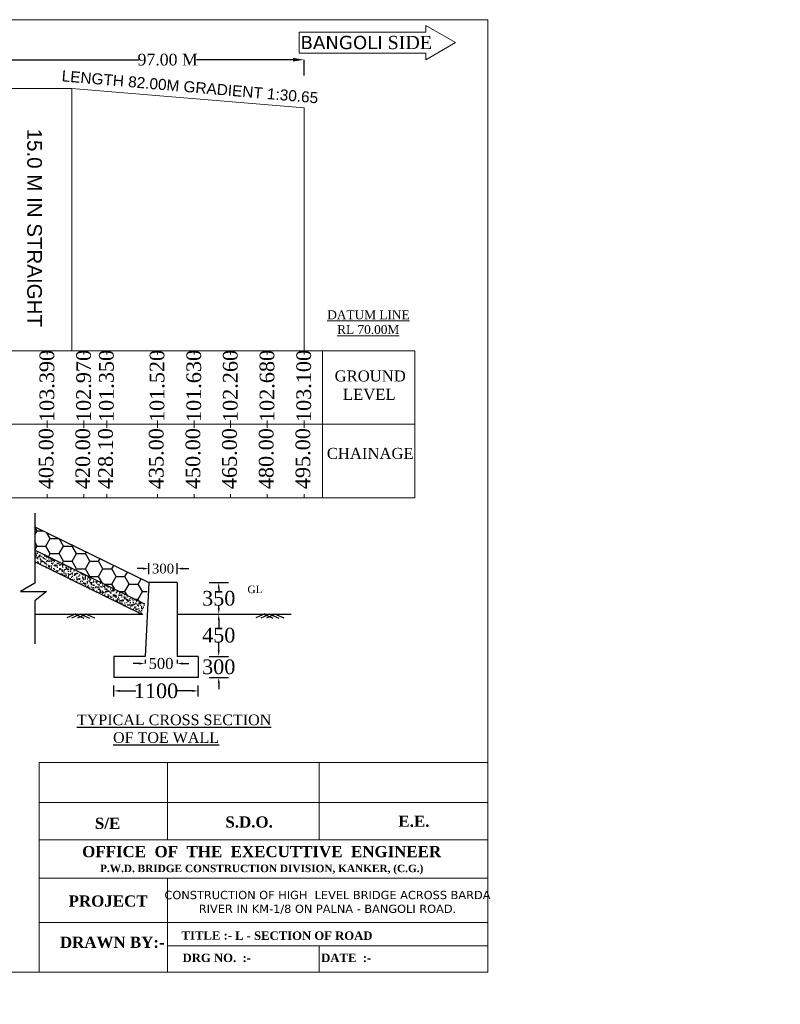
# Model space of a CAD drawing. Header units: millimetres. Extents: x 103078 to 43837761, y -12669217 to 12462298.
# Tile 3 of 5: x 30254704 to 30358309, y -210950 to -76898. Entities that reach past the tile are written whole.
import ezdxf

# ---------------------------------------------------------------- set-up
doc = ezdxf.new("R2010")
doc.units = ezdxf.units.MM
doc.header["$LTSCALE"] = 60
doc.header["$MEASUREMENT"] = 0
doc.linetypes.add('ACAD_ISO03W100', pattern=[30, 12, -18])
doc.layers.add('PDF_H.F.L.', color=7, linetype='ACAD_ISO03W100')
doc.layers.add('PDF_TEXT', color=7, linetype='Continuous')
doc.styles.add('Annotative', font='arial.ttf')
doc.styles.add('PDF Arial Bold', font='times.ttf')
doc.styles.add('style1', font='txt.shx', dxfattribs={"height": 1})
doc.dimstyles.get("Standard").update_dxf_attribs({"dimtxt": 400, "dimasz": 215, "dimexe": 0.18, "dimexo": 0.0625, "dimgap": 0.09, "dimtad": 0, "dimtih": 1, "dimtoh": 1, "dimdec": 0, "dimzin": 4, "dimdsep": 46, "dimtxsty": 'Standard', "dimblk": 'OPEN90', "dimcen": 0, "dimadec": 0, "dimazin": 1, "dimtfac": 1, "dimtdec": 0, "dimtix": 1, "dimtofl": 0, "dimtmove": 0, "dimatfit": 3, "dimldrblk": 'OPEN30', "dimfxl": 1, "dimtolj": 1, "dimtzin": 0, "dimarcsym": 0})

# ---------------------------------------------------------------- blocks, each defined once
blk = doc.blocks.new('*D6559')
at = {"color": 0, "linetype": 'Continuous', "lineweight": -2, "transparency": 16777216}
for p, q in [((30271515, -151632), (30270715, -151632)), ((30272315, -151632), (30272315, -151632)), ((30276140, -151632), (30276140, -151632)), ((30276940, -151632), (30277740, -151632))]:
    blk.add_line(p, q, dxfattribs=at)
at = {"color": 0, "linetype": 'Continuous', "lineweight": 9, "transparency": 16777216}
for points in [[(30271515, -151499), (30271515, -151766), (30272315, -151632)], [(30276940, -151499), (30276940, -151766), (30276140, -151632)]]:
    blk.add_solid(points, dxfattribs=at)
at = {"layer": 'Defpoints', "color": 0, "linetype": 'Continuous', "lineweight": 9, "transparency": 16777216}
for p in [(30272315, -151632), (30276140, -151632), (30276140, -151632)]:
    blk.add_point(p, dxfattribs=at)
at = {"color": 0, "linetype": 'Continuous', "transparency": 16777216, "insert": (30274227, -151632), "char_height": 400, "attachment_point": 5}
blk.add_mtext('\\A1;{\\fTimes New Roman|b0|i0|c0|p18;\\H3.33333x;300}', dxfattribs=at)
blk = doc.blocks.new('*D6560')
at = {"color": 0, "linetype": 'Continuous', "lineweight": -2, "transparency": 16777216}
for p, q in [((30267534, -168281), (30267534, -168281)), ((30268334, -168282), (30270544, -168282)), ((30278209, -168282), (30275999, -168282)), ((30279009, -168281), (30279009, -168281))]:
    blk.add_line(p, q, dxfattribs=at)
at = {"color": 0, "linetype": 'Continuous', "lineweight": 9, "transparency": 16777216}
for points in [[(30268334, -168148), (30268334, -168415), (30267534, -168282)], [(30278209, -168148), (30278209, -168415), (30279009, -168282)]]:
    blk.add_solid(points, dxfattribs=at)
at = {"layer": 'Defpoints', "color": 0, "linetype": 'Continuous', "lineweight": 9, "transparency": 16777216}
for p in [(30267534, -168282), (30279009, -168282), (30279009, -168282)]:
    blk.add_point(p, dxfattribs=at)
at = {"color": 0, "linetype": 'Continuous', "transparency": 16777216, "insert": (30273271, -168282), "char_height": 400, "attachment_point": 5}
blk.add_mtext('\\A1;{\\fTimes New Roman|b0|i0|c0|p18;\\H5x;1100}', dxfattribs=at)
blk = doc.blocks.new('*D6561')
at = {"color": 0, "linetype": 'Continuous', "lineweight": -2, "transparency": 16777216}
for p, q in [((30270974, -164557), (30270174, -164557)), ((30271774, -164068), (30271774, -164557)), ((30276140, -164068), (30276140, -164557)), ((30276940, -164557), (30277740, -164557))]:
    blk.add_line(p, q, dxfattribs=at)
at = {"color": 0, "linetype": 'Continuous', "lineweight": 9, "transparency": 16777216}
for points in [[(30270974, -164424), (30270974, -164690), (30271774, -164557)], [(30276940, -164424), (30276940, -164690), (30276140, -164557)]]:
    blk.add_solid(points, dxfattribs=at)
at = {"layer": 'Defpoints', "color": 0, "linetype": 'Continuous', "lineweight": 9, "transparency": 16777216}
for p in [(30271774, -164068), (30276140, -164068), (30276140, -164557)]:
    blk.add_point(p, dxfattribs=at)
at = {"color": 0, "linetype": 'Continuous', "transparency": 16777216, "insert": (30273957, -164557), "char_height": 400, "attachment_point": 5}
blk.add_mtext('\\A1;{\\fTimes New Roman|b0|i0|c0|p18;\\H3.75x;500}', dxfattribs=at)
blk = doc.blocks.new('*D6562')
at = {"color": 0, "linetype": 'Continuous', "lineweight": -2, "transparency": 16777216}
for p, q in [((30281817, -153539), (30281817, -153539)), ((30281816, -154339), (30281816, -154665)), ((30281816, -157026), (30281816, -156700)), ((30281817, -157826), (30281817, -157826))]:
    blk.add_line(p, q, dxfattribs=at)
at = {"color": 0, "linetype": 'Continuous', "lineweight": 9, "transparency": 16777216}
for points in [[(30281683, -154339), (30281950, -154339), (30281816, -153539)], [(30281683, -157026), (30281950, -157026), (30281816, -157826)]]:
    blk.add_solid(points, dxfattribs=at)
at = {"layer": 'Defpoints', "color": 0, "linetype": 'Continuous', "lineweight": 9, "transparency": 16777216}
for p in [(30281816, -153539), (30281816, -153539), (30281816, -157826)]:
    blk.add_point(p, dxfattribs=at)
at = {"color": 0, "linetype": 'Continuous', "transparency": 16777216, "insert": (30281816, -155683), "char_height": 400, "attachment_point": 5}
blk.add_mtext('\\A1;{\\fTimes New Roman|b0|i0|c0|p18;\\H5x;350}', dxfattribs=at)
blk = doc.blocks.new('*D6563')
at = {"color": 0, "linetype": 'Continuous', "lineweight": -2, "transparency": 16777216}
for p, q in [((30281816, -157826), (30281816, -157826)), ((30281816, -158626), (30281816, -159685)), ((30281816, -162779), (30281816, -161720)), ((30281816, -163579), (30281816, -163579))]:
    blk.add_line(p, q, dxfattribs=at)
at = {"color": 0, "linetype": 'Continuous', "lineweight": 9, "transparency": 16777216}
for points in [[(30281683, -158626), (30281949, -158626), (30281816, -157826)], [(30281683, -162779), (30281949, -162779), (30281816, -163579)]]:
    blk.add_solid(points, dxfattribs=at)
at = {"layer": 'Defpoints', "color": 0, "linetype": 'Continuous', "lineweight": 9, "transparency": 16777216}
for p in [(30281816, -157826), (30281816, -157826), (30281816, -163579)]:
    blk.add_point(p, dxfattribs=at)
at = {"color": 0, "linetype": 'Continuous', "transparency": 16777216, "insert": (30281816, -160703), "char_height": 400, "attachment_point": 5}
blk.add_mtext('\\A1;{\\fTimes New Roman|b0|i0|c0|p18;\\H5x;450}', dxfattribs=at)
blk = doc.blocks.new('*D6564')
at = {"color": 0, "linetype": 'Continuous', "lineweight": -2, "transparency": 16777216}
for p, q in [((30281816, -162779), (30281816, -161979)), ((30281817, -163579), (30281817, -163579)), ((30281816, -167248), (30281816, -168048)), ((30281817, -166448), (30281817, -166448))]:
    blk.add_line(p, q, dxfattribs=at)
at = {"color": 0, "linetype": 'Continuous', "lineweight": 9, "transparency": 16777216}
for points in [[(30281683, -162779), (30281950, -162779), (30281816, -163579)], [(30281683, -167248), (30281950, -167248), (30281816, -166448)]]:
    blk.add_solid(points, dxfattribs=at)
at = {"layer": 'Defpoints', "color": 0, "linetype": 'Continuous', "lineweight": 9, "transparency": 16777216}
for p in [(30281816, -163579), (30281816, -163579), (30281816, -166448)]:
    blk.add_point(p, dxfattribs=at)
at = {"color": 0, "linetype": 'Continuous', "transparency": 16777216, "insert": (30281816, -165014), "char_height": 400, "attachment_point": 5}
blk.add_mtext('\\A1;{\\fTimes New Roman|b0|i0|c0|p18;\\H5x;300}', dxfattribs=at)
blk = doc.blocks.new('*D6567')
at = {"color": 0, "linetype": 'Continuous', "lineweight": -2, "ltscale": 2, "transparency": 16777216}
for p, q in [((30251573, -85046), (30251573, -82350)), ((30253073, -82350), (30270923, -82350)), ((30291933, -82350), (30278787, -82350)), ((30293433, -84474), (30293433, -82350))]:
    blk.add_line(p, q, dxfattribs=at)
at = {"color": 0, "linetype": 'Continuous', "lineweight": 9, "ltscale": 2, "transparency": 16777216}
for points in [[(30253073, -82100), (30253073, -82600), (30251573, -82350)], [(30291933, -82100), (30291933, -82600), (30293433, -82350)]]:
    blk.add_solid(points, dxfattribs=at)
at = {"layer": 'Defpoints', "color": 0, "linetype": 'Continuous', "lineweight": 9, "ltscale": 2, "transparency": 16777216}
for p in [(30293433, -82350), (30251573, -85046), (30293433, -84474)]:
    blk.add_point(p, dxfattribs=at)
at = {"color": 0, "linetype": 'Continuous', "lineweight": 9, "ltscale": 2, "transparency": 16777216, "insert": (30274855, -82350), "char_height": 1500, "attachment_point": 5, "style": 'PDF Arial Bold'}
blk.add_mtext('\\A1;{\\H1.06667x;97.00 M}', dxfattribs=at)

msp = doc.modelspace()

# ---------------------------------------------------------------- hatches: boundary and pattern name
at = {"linetype": 'Continuous'}
h = msp.add_hatch(dxfattribs=at)
h.set_pattern_fill('HONEY', color=256, scale=9562.5)
h.set_pattern_definition([(0, (9471193.7, 2866894.1), (1792.96875, 1035.17099), [1195.3125, -2390.625]), (120, (9471193.7, 2866894.1), (-1792.96875, 1035.17099), [1195.3125, -2390.625]), (60, (9471193.7, 2866894.1), (4e-13, 2070.34198), [-2390.625, 1195.3125])])
h.paths.add_polyline_path([(30256762, -145925.7), (30256762, -149115.5), (30271758.7, -156459), (30272314.9, -153538.8)])
h = msp.add_hatch(dxfattribs=at)
h.set_pattern_fill('AR-SAND', color=256, scale=286.875)
h.set_pattern_definition([(37.5, (9471193.74, 2866894.14), (-18.07122, 552.757569), [0, -436.05, 0, -487.6875, 0, -466.171875]), (7.5, (9471193.74, 2866894.14), (507.704692, 809.603152), [0, -235.2375, 0, -393.01875, 0, -150.609375]), (327.5, (9470840.9, 2866894.14), (893.369447, 1.623441), [0, -143.4375, 0, -516.375, 0, -674.15625]), (317.5, (9470840.9, 2866894.14), (862.38257, 251.783178), [0, -71.71875, 0, -338.5125, 0, -387.28125])])
h.paths.add_polyline_path([(30256762, -150712.6), (30271289.3, -157826.3), (30271498.3, -157826.3), (30271758.7, -156459), (30256762, -149115.5)])

# ---------------------------------------------------------------- linework, layer by layer
at = {"color": 7, "linetype": 'Continuous', "lineweight": 9, "ltscale": 2}
for p, q in [((30228453, -86278.5), (30261810.5, -86278.5)), ((30261810.5, -86278.5), (30293433, -88878.5)), ((30261810.5, -86278.5), (30261810.5, -121978.5)), ((30293433, -121978.5), (30293433, -88878.5)), ((30243453, -121978.5), (30266553, -121978.5)), ((30258453, -121978.5), (30258453, -122478.5)), ((30258453, -121978.5), (30258453, -122478.5)), ((30260933, -121978.5), (30265933, -121978.5)), ((30263453, -121978.5), (30263453, -122478.5)), ((30263453, -121978.5), (30273453, -121978.5)), ((30266553, -121978.5), (30266553, -122478.5)), ((30273453, -121978.5), (30273453, -122478.5)), ((30273453, -121978.5), (30273453, -122478.5)), ((30273453, -121978.5), (30273453, -122478.5)), ((30273453, -121978.5), (30275953, -121978.5)), ((30273453, -121978.5), (30280953, -121978.5)), ((30278453, -121978.5), (30278453, -122478.5)), ((30280933, -121978.5), (30285933, -121978.5)), ((30283433, -121978.5), (30283433, -122478.5)), ((30285933, -121978.5), (30290933, -121978.5)), ((30288433, -121978.5), (30288433, -122478.5)), ((30290933, -121978.5), (30293433, -121978.5)), ((30293433, -121978.5), (30293433, -122478.5)), ((30293433, -121978.5), (30293433, -122478.5)), ((30293433, -121978.5), (30293433, -122478.5)), ((30293433, -121978.5), (30295933, -121978.5)), ((30293433, -121978.5), (30295933, -121978.5)), ((30295933, -121978.5), (30308524, -121978.5)), ((30295933, -121978.5), (30295933, -122478.5)), ((30295933, -141978.5), (30295933, -121978.5)), ((30308524, -141978.5), (30308524, -121978.5)), ((30243453, -131978.5), (30266553, -131978.5)), ((30258453, -131478.5), (30258453, -132478.5)), ((30258453, -131478.5), (30258453, -132478.5)), ((30258453, -131978.5), (30265933, -131978.5)), ((30263453, -131478.5), (30263453, -132478.5)), ((30263453, -131978.5), (30278453, -131978.5)), ((30266553, -131478.5), (30266553, -132478.5)), ((30273453, -131478.5), (30273453, -132478.5)), ((30273453, -131478.5), (30273453, -132478.5)), ((30273453, -131978.5), (30278453, -131978.5)), ((30275953, -131978.5), (30280953, -131978.5)), ((30278453, -131478.5), (30278453, -132478.5)), ((30280933, -131978.5), (30285933, -131978.5)), ((30283433, -131478.5), (30283433, -132478.5)), ((30285933, -131978.5), (30290933, -131978.5)), ((30288433, -131478.5), (30288433, -132478.5)), ((30290933, -131978.5), (30293433, -131978.5)), ((30293433, -131478.5), (30293433, -132478.5)), ((30293433, -131478.5), (30293433, -132478.5)), ((30293433, -131478.5), (30293433, -132478.5)), ((30293433, -131978.5), (30295933, -131978.5)), ((30293433, -131978.5), (30295933, -131978.5)), ((30295933, -131478.5), (30295933, -132478.5)), ((30308524, -131978.5), (30295933, -131978.5)), ((30251573, -141978.5), (30263453, -141978.5)), ((30258453, -141478.5), (30258453, -141978.5)), ((30260933, -141978.5), (30266553, -141978.5)), ((30263453, -141478.5), (30263453, -141978.5)), ((30263453, -141978.5), (30278453, -141978.5)), ((30266553, -141478.5), (30266553, -141978.5)), ((30266553, -141978.5), (30278453, -141978.5)), ((30273453, -141478.5), (30273453, -141978.5)), ((30273453, -141478.5), (30273453, -141978.5)), ((30273453, -141478.5), (30273453, -141978.5)), ((30275953, -141978.5), (30280953, -141978.5)), ((30278453, -141478.5), (30278453, -141978.5)), ((30280933, -141978.5), (30285933, -141978.5)), ((30283433, -141478.5), (30283433, -141978.5)), ((30285933, -141978.5), (30290933, -141978.5)), ((30288433, -141478.5), (30288433, -141978.5)), ((30290933, -141978.5), (30293433, -141978.5)), ((30293433, -141478.5), (30293433, -141978.5)), ((30293433, -141478.5), (30293433, -141978.5)), ((30293433, -141478.5), (30293433, -141978.5)), ((30293433, -141978.5), (30295933, -141978.5)), ((30293433, -141978.5), (30295933, -141978.5)), ((30295933, -141478.5), (30295933, -141978.5)), ((30308524, -141978.5), (30295933, -141978.5)), ((30318455, -206565.7), (30318455, -178023.5))]:
    msp.add_line(p, q, dxfattribs=at)
at = {"linetype": 'Continuous'}
for p, q in [((30256762, -144080.5), (30256762, -153613.4)), ((30272314.9, -152378.4), (30272314.9, -150886.5)), ((30276139.9, -152378.4), (30276139.9, -150886.5)), ((30256762, -153613.4), (30254834.2, -154744.5)), ((30272314.9, -153538.8), (30271773.8, -163579.4)), ((30276139.9, -153538.8), (30272314.9, -153538.8)), ((30276139.9, -153538.8), (30276139.9, -163579.4)), ((30280491.9, -153538.8), (30283140.2, -153538.8)), ((30254834.2, -154744.5), (30258356.7, -154744.5)), ((30258356.7, -154744.5), (30256762, -156026.5)), ((30256762, -156026.5), (30256762, -161872.3)), ((30256762, -157826.3), (30271498.3, -157826.3)), ((30276139.9, -157826.3), (30291659.7, -157826.3)), ((30271773.8, -163579.4), (30267533.7, -163579.4)), ((30267533.7, -163579.4), (30267533.7, -166448.2)), ((30279008.7, -163579.4), (30276139.9, -163579.4)), ((30279008.7, -163579.4), (30279008.7, -166448.2)), ((30280491.9, -163579.4), (30283140.2, -163579.4)), ((30279008.7, -166448.2), (30267533.7, -166448.2)), ((30267533.7, -169027.5), (30267533.7, -167535.6)), ((30279008.7, -169027.5), (30279008.7, -167535.6)), ((30280491.9, -166448.2), (30283140.2, -166448.2))]:
    msp.add_line(p, q, dxfattribs=at)
for p, q in [((30262330.8, -157803.7), (30261103.9, -158345.4)), ((30262995.6, -157826.3), (30261768.8, -158368)), ((30262196.8, -157853.5), (30263423.6, -158395.1)), ((30263794.4, -157853.5), (30262567.6, -158395.1)), ((30262995.6, -157826.3), (30264222.4, -158368)), ((30263660.4, -157803.7), (30264887.2, -158345.4)), ((30288104.6, -157803.7), (30286877.7, -158345.4)), ((30288769.4, -157826.3), (30287542.6, -158368)), ((30287970.6, -157853.5), (30289197.4, -158395.1)), ((30289568.2, -157853.5), (30288341.3, -158395.1)), ((30288769.4, -157826.3), (30289996.2, -158368)), ((30289434.2, -157803.7), (30290661, -158345.4))]:
    msp.add_line(p, q)
at = {"color": 7, "linetype": 'Continuous', "lineweight": 9}
msp.add_line((30257369.7, -206565.7), (30318455, -206565.7), dxfattribs=at)
at = {"color": 7, "linetype": 'Continuous', "lineweight": 9, "ltscale": 2}
msp.add_lwpolyline([(30318455, -206565.7), (30123312, -206565.7), (30123312, -76898), (30318455, -76898)], close=True, dxfattribs=at)
at = {"linetype": 'Continuous', "lineweight": 9}
msp.add_lwpolyline([(30292761.3, -81459), (30310011.8, -81459), (30310011.8, -82368.7), (30314081.6, -80019), (30310011.8, -77669.3), (30310011.8, -78579), (30292761.3, -78579)], close=True, dxfattribs=at)
at = {"linetype": 'Continuous'}
for points in [[(30256762, -145925.7), (30272314.9, -153538.8)], [(30271758.7, -156459), (30256762, -149115.5)], [(30271289.3, -157826.3), (30256762, -150712.6)]]:
    msp.add_lwpolyline(points, dxfattribs=at)
at = {"layer": 'PDF_H.F.L.', "color": 7, "linetype": 'Continuous', "lineweight": 9}
for p, q in [((30318455, -178023.5), (30257369.7, -178023.5)), ((30257369.7, -178023.5), (30257369.7, -206565.7)), ((30274856.3, -178023.5), (30274856.3, -188568.3)), ((30295508, -188568.3), (30295508, -178023.5)), ((30318455, -183455.7), (30257369.7, -183455.7)), ((30257369.7, -191310.4), (30257369.7, -183682.7)), ((30257369.7, -188568.3), (30318455, -188568.3)), ((30318455, -193778.1), (30257312.5, -193778.1)), ((30274856.3, -193778.1), (30274856.3, -206565.7)), ((30257369.7, -206565.7), (30257369.7, -198938)), ((30257369.7, -199794.8), (30318455, -199794.8)), ((30274856.3, -202970.1), (30318455, -202970.1)), ((30295508, -206565.7), (30295508, -202970.1))]:
    msp.add_line(p, q, dxfattribs=at)

# ---------------------------------------------------------------- texts
at = {"linetype": 'Continuous', "lineweight": 9, "insert": (30310866, -79103.9), "char_height": 1800, "attachment_point": 3, "style": 'style1'}
msp.add_mtext('{\\fVerdana|b0|i0|c0|p34;\\C7;BANGOLI\\fTimes New Roman|b0|i0|c0|p18;\\C256; SIDE}', dxfattribs=at)
at = {"color": 7, "linetype": 'Continuous', "lineweight": 9, "attachment_point": 1, "style": 'Annotative'}
for s, width, insert, char_height in [('\\pi1488.41845;{\\fTimes New Roman|b0|i0|c0|p18;\\C256;FORMATION LEVEL RL \\P\\pi9073.85464;105.775M}', 27009.281, (30218141, -79496.9), 1500), ('\\A1;\\pi924.11637;{\\fTimes New Roman|b0|i0|c0|p18;\\C256;LENGTH OF \\P\\pi3294.48407;BRIDGE \\P\\pi3203.64053;175.00 M}', 16376.711, (30222173, -100237.7), 1800)]:
    msp.add_mtext_dynamic_manual_height_columns(s, width=width, gutter_width=1000, heights=[0], dxfattribs=dict(at, insert=insert, char_height=char_height))
at = {"color": 7, "linetype": 'Continuous', "lineweight": 9, "insert": (30257730.9, -91115.3), "char_height": 2000, "attachment_point": 1, "rotation": 270, "style": 'Annotative'}
msp.add_mtext_dynamic_manual_height_columns('\\A1;\\pi611.55865;15.0 M IN STRAIGHT', width=27876.596, gutter_width=1000, heights=[0], dxfattribs=at)
at = {"linetype": 'Continuous', "lineweight": 9, "char_height": 1200, "width": 10990.407, "attachment_point": 1}
for insert in [(30140844.9, -116477.8), (30296553.4, -116477.8)]:
    msp.add_mtext('\\pi43.72571;{\\fTimes New Roman|b0|i0|c0|p18;\\LDATUM LINE \\P\\pi1394.26645;RL 70.00M}', dxfattribs=dict(at, insert=insert))
at = {"linetype": 'Continuous', "lineweight": 9, "char_height": 2000, "attachment_point": 1, "rotation": 90}
for s, insert in [('{\\fTimes New Roman|b0|i0|c0|p18;103.390}', (30257408.9, -131673.4)), ('{\\fTimes New Roman|b0|i0|c0|p18;102.970}', (30262408.9, -131673.4)), ('{\\fTimes New Roman|b0|i0|c0|p18;101.350}', (30265508.9, -131673.4)), ('{\\fTimes New Roman|b0|i0|c0|p18;101.520}', (30272408.9, -131673.4)), ('{\\fTimes New Roman|b0|i0|c0|p18;101.520}', (30272408.9, -131673.4)), ('{\\fTimes New Roman|b0|i0|c0|p18;101.630}', (30277408.9, -131673.4)), ('{\\fTimes New Roman|b0|i0|c0|p18;102.260}', (30282388.9, -131673.4)), ('{\\fTimes New Roman|b0|i0|c0|p18;102.680}', (30287388.9, -131673.4)), ('{\\fTimes New Roman|b0|i0|c0|p18;103.100}', (30292388.9, -131673.4)), ('{\\fTimes New Roman|b0|i0|c0|p18;405.00}', (30257301.3, -140815.3)), ('{\\fTimes New Roman|b0|i0|c0|p18;420.00}', (30262301.3, -140815.3)), ('{\\fTimes New Roman|b0|i0|c0|p18;428.10}', (30265401.3, -140815.3)), ('{\\fTimes New Roman|b0|i0|c0|p18;435.00}', (30272301.3, -140815.3)), ('{\\fTimes New Roman|b0|i0|c0|p18;435.00}', (30272301.3, -140815.3)), ('{\\fTimes New Roman|b0|i0|c0|p18;450.00}', (30277301.3, -140815.3)), ('{\\fTimes New Roman|b0|i0|c0|p18;465.00}', (30282281.3, -140815.3)), ('{\\fTimes New Roman|b0|i0|c0|p18;480.00}', (30287281.3, -140815.3)), ('{\\fTimes New Roman|b0|i0|c0|p18;495.00}', (30292281.3, -140815.3))]:
    msp.add_mtext(s, dxfattribs=dict(at, insert=insert))
at = {"linetype": 'Continuous', "lineweight": 9, "char_height": 1500, "attachment_point": 1}
for s, insert in [('{\\fTimes New Roman|b0|i0|c0|p18;GROUND\\P  LEVEL}', (30297601.9, -124654)), ('{\\fTimes New Roman|b0|i0|c0|p18;CHAINAGE}', (30296536.5, -135198))]:
    msp.add_mtext(s, dxfattribs=dict(at, insert=insert))
at = {"insert": (30285728.9, -153950.4), "char_height": 3304.8, "attachment_point": 1, "style": 'style1'}
msp.add_mtext('{\\fTimes New Roman|b0|i0|c0|p18;\\H0.30864x;GL\\H3.24x;                         }', dxfattribs=at)
at = {"insert": (30262502.1, -171496.3), "char_height": 1500, "width": 36763.305, "attachment_point": 1, "style": 'style1'}
msp.add_mtext('{\\fTimes New Roman|b0|i0|c0|p18;\\H0.96451x;\\LTYPICAL CROSS SECTION\\l \\P         \\LOF TOE WALL\\l    \\H1.0368x;                   }', dxfattribs=at)
at = {"layer": 'PDF_H.F.L.', "color": 7, "linetype": 'Continuous', "lineweight": 9}
for s, insert, char_height, width, attachment_point in [('{\\fTimes New Roman|b1|i0|c0|p18;S/E}', (30264947, -185547.4), 1525.53, 21079.133, 1), ('{\\fTimes New Roman|b1|i0|c0|p18;S.D.O.}', (30282719.3, -185366.5), 1525.53, 21079.133, 1), ('{\\fTimes New Roman|b1|i0|c0|p18;E.E.}', (30306289.4, -185258), 1525.53, 21079.133, 1), ('{\\fTimes New Roman|b1|i0|c0|p18;\\H1.3333x;OFFICE  OF  THE  EXECUTTIVE  ENGINEER\\P\\H0.66667x;P.W.D. BRIDGE CONSTRUCTION DIVISION, KANKER, (C.G.)}', (30287667.5, -189395.7), 1144.147, 55335.238, 2), ('{\\fVerdana|b0|i0|c0|p34;\\C256;CONSTRUCTION OF HIGH  LEVEL BRIDGE ACROSS BARDA RIVER IN KM-1/8 ON PALNA - BANGOLI ROAD.}', (30296627.9, -195506.6), 1125, 44852.158, 2), ('{\\fTimes New Roman|b1|i0|c0|p18;PROJECT}', (30261368.5, -196124.5), 1525.53, 33848.521, 1), ('{\\fTimes New Roman|b1|i0|c0|p18;TITLE :-}', (30276756, -201001.4), 1144.147, 33848.521, 1), ('{\\fTimes New Roman|b1|i0|c0|p18;L - SECTION OF ROAD}', (30284032.7, -201029.1), 1144.147, 32352.435, 1), ('{\\fTimes New Roman|b1|i0|c0|p18;DRAWN BY:-}', (30260179, -201743.2), 1525.53, 33848.521, 1), ('{\\fTimes New Roman|b1|i0|c0|p18;DRG NO.  :-    }', (30276889.7, -204050.6), 1144.147, 89782.057, 1), ('{\\fTimes New Roman|b1|i0|c0|p18;DATE  :-   }', (30295771.9, -204050), 1144.147, 145002.869, 1)]:
    msp.add_mtext(s, dxfattribs=dict(at, insert=insert, char_height=char_height, width=width, attachment_point=attachment_point))
at = {"layer": 'PDF_TEXT', "color": 7, "linetype": 'Continuous', "lineweight": 9, "insert": (30260375.8, -85299.8), "char_height": 1500, "attachment_point": 7, "rotation": 355.063299, "style": 'Annotative'}
msp.add_mtext('LENGTH 82.00M GRADIENT 1:30.65', dxfattribs=at)

# ---------------------------------------------------------------- dimensions: what is measured, and where the dimension line sits
at = {"color": 7, "linetype": 'Continuous', "lineweight": 9, "ltscale": 2}
dim = msp.add_linear_dim(base=(30293433, -82350.5), p1=(30251573, -85046), p2=(30293433, -84474.5), text='{\\H1.06667x;97.00 M}', dimstyle='Standard', override={"dimtxt": 1500, "dimasz": 1500, "dimtxsty": 'PDF Arial Bold', "dimfxl": 300}, dxfattribs=at)
dim.commit()
dim.dimension.update_dxf_attribs({"geometry": '*D6567', "text_midpoint": (30274855.5, -82350.5), "dimtype": 160})
at = {"linetype": 'Continuous'}
for base, p1, p2, text, override, picture, middle in [((30276139.9, -151632.5), (30272314.9, -151632.5), (30276139.9, -151632.5), '{\\fTimes New Roman|b0|i0|c0|p18;\\H3.33333x;300}', {"dimasz": 800, "dimfxl": 300}, '*D6559', (30274227.4, -151632.5)), ((30279008.7, -168281.5), (30267533.7, -168281.5), (30279008.7, -168281.5), '{\\fTimes New Roman|b0|i0|c0|p18;\\H5x;1100}', {"dimtxt": 400, "dimasz": 800, "dimfxl": 300}, '*D6560', (30273271.2, -168281.5))]:
    dim = msp.add_linear_dim(base=base, p1=p1, p2=p2, text=text, dimstyle='Standard', override=override, dxfattribs=at)
    dim.commit()
    dim.dimension.update_dxf_attribs({"geometry": picture, "text_midpoint": middle})
for base, p1, p2, text, picture, middle in [((30281816.5, -153538.8), (30281816.5, -157826.3), (30281816.5, -153538.8), '{\\fTimes New Roman|b0|i0|c0|p18;\\H5x;350}', '*D6562', (30281816.5, -155682.5)), ((30281816.1, -157826.3), (30281816.1, -163579.4), (30281816.5, -157826.3), '{\\fTimes New Roman|b0|i0|c0|p18;\\H5x;450}', '*D6563', (30281816.1, -160702.9)), ((30281816.5, -163579.4), (30281816.5, -166448.2), (30281816.5, -163579.4), '{\\fTimes New Roman|b0|i0|c0|p18;\\H5x;300}', '*D6564', (30281816.5, -165013.8))]:
    dim = msp.add_linear_dim(base=base, p1=p1, p2=p2, angle=90, text=text, dimstyle='Standard', override={"dimasz": 800, "dimfxl": 300}, dxfattribs=at)
    dim.commit()
    dim.dimension.update_dxf_attribs({"geometry": picture, "text_midpoint": middle})
dim = msp.add_linear_dim(base=(30276139.9, -164556.9), p1=(30271773.8, -164068.3), p2=(30276139.9, -164068.3), text='{\\fTimes New Roman|b0|i0|c0|p18;\\H3.75x;500}', dimstyle='Standard', override={"dimasz": 800, "dimfxl": 300}, dxfattribs=at)
dim.commit()
dim.dimension.update_dxf_attribs({"geometry": '*D6561', "text_midpoint": (30273956.9, -164556.9), "dimtype": 160})

doc.saveas('drawing.dxf')
